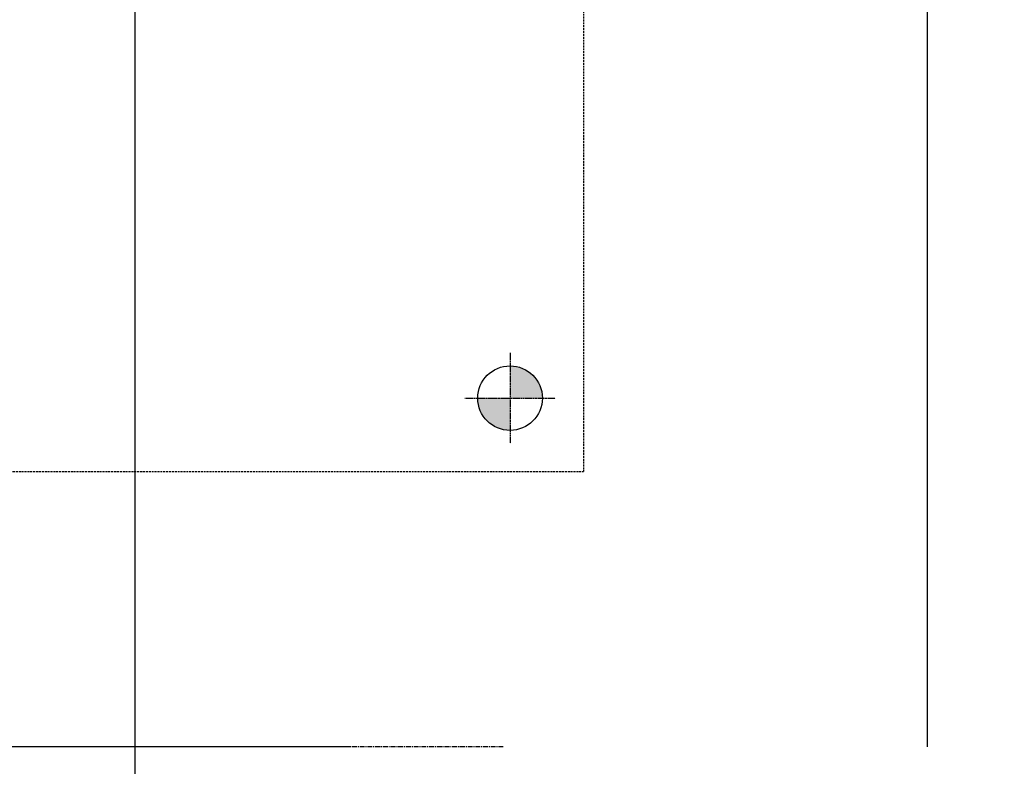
# Model space of a CAD drawing. Header units: inches. Extents: x -4968858 to -265257, y -220693 to 1871410.
# Tile 232 of 256: x -1884709 to -1884453, y 1194171 to 1194365. Entities that reach past the tile are written whole.
import ezdxf

# ---------------------------------------------------------------- set-up
doc = ezdxf.new("R2010")
doc.units = ezdxf.units.IN
doc.header["$MEASUREMENT"] = 0
for name, pattern in [('CENTER', [2, 1.25, -0.25, 0.25, -0.25]), ('CENTER2', [1.125, 0.75, -0.125, 0.125, -0.125]), ('CONTINOUS', [0]), ('DASHED', [0.75, 0.5, -0.25]), ('HIDDEN', [0.375, 0.25, -0.125])]:
    doc.linetypes.add(name, pattern=pattern)
doc.layers.add('GRID', color=8, linetype='Continuous')
doc.layers.add('IPB', color=6, linetype='Continuous')

# ---------------------------------------------------------------- blocks, each defined once
blk = doc.blocks.new('UTCOMBINE')
h = blk.add_hatch(color=256)
h.paths.add_polyline_path([(-717492.01, 46693.42), (-717483.63, 46693.42), (-717483.63, 46685.03, -0.414214)])
h.paths.add_polyline_path([(-717475.25, 46693.42), (-717483.63, 46693.42), (-717483.63, 46701.8, -0.414214)])
h = blk.add_hatch(color=256)
h.paths.add_polyline_path([(-717492.01, 46693.42), (-717483.63, 46693.42), (-717483.63, 46685.03, -0.414214)])
h.paths.add_polyline_path([(-717475.25, 46693.42), (-717483.63, 46693.42), (-717483.63, 46701.8, -0.414214)])
h = blk.add_hatch(color=256)
h.paths.add_polyline_path([(-717492.01, 46693.42), (-717483.63, 46693.42), (-717483.63, 46685.03, -0.414214)])
h.paths.add_polyline_path([(-717475.25, 46693.42), (-717483.63, 46693.42), (-717483.63, 46701.8, -0.414214)])
h = blk.add_hatch(color=256)
h.paths.add_polyline_path([(-717492.01, 46693.42), (-717483.63, 46693.42), (-717483.63, 46685.03, -0.414214)])
h.paths.add_polyline_path([(-717475.25, 46693.42), (-717483.63, 46693.42), (-717483.63, 46701.8, -0.414214)])
h = blk.add_hatch(color=256)
h.paths.add_polyline_path([(-717492.01, 46693.42), (-717483.63, 46693.42), (-717483.63, 46685.03, -0.414214)])
h.paths.add_polyline_path([(-717475.25, 46693.42), (-717483.63, 46693.42), (-717483.63, 46701.8, -0.414214)])
h = blk.add_hatch(color=256)
h.paths.add_polyline_path([(-717492.01, 46693.42), (-717483.63, 46693.42), (-717483.63, 46685.03, -0.414214)])
h.paths.add_polyline_path([(-717475.25, 46693.42), (-717483.63, 46693.42), (-717483.63, 46701.8, -0.414214)])
h = blk.add_hatch(color=256)
h.paths.add_polyline_path([(-717492.01, 46693.42), (-717483.63, 46693.42), (-717483.63, 46685.03, -0.414214)])
h.paths.add_polyline_path([(-717475.25, 46693.42), (-717483.63, 46693.42), (-717483.63, 46701.8, -0.414214)])
h = blk.add_hatch(color=256)
h.paths.add_polyline_path([(-717492.01, 46693.42), (-717483.63, 46693.42), (-717483.63, 46685.03, -0.414214)])
h.paths.add_polyline_path([(-717475.25, 46693.42), (-717483.63, 46693.42), (-717483.63, 46701.8, -0.414214)])
h = blk.add_hatch(color=256)
h.paths.add_polyline_path([(-717492.01, 46693.42), (-717483.63, 46693.42), (-717483.63, 46685.03, -0.414214)])
h.paths.add_polyline_path([(-717475.25, 46693.42), (-717483.63, 46693.42), (-717483.63, 46701.8, -0.414214)])
h = blk.add_hatch(color=256)
h.paths.add_polyline_path([(-717492.01, 46693.42), (-717483.63, 46693.42), (-717483.63, 46685.03, -0.414214)])
h.paths.add_polyline_path([(-717475.25, 46693.42), (-717483.63, 46693.42), (-717483.63, 46701.8, -0.414214)])
h = blk.add_hatch(color=256)
h.paths.add_polyline_path([(-717492.01, 46693.42), (-717483.63, 46693.42), (-717483.63, 46685.03, -0.414214)])
h.paths.add_polyline_path([(-717475.25, 46693.42), (-717483.63, 46693.42), (-717483.63, 46701.8, -0.414214)])
h = blk.add_hatch(color=256)
h.paths.add_polyline_path([(-717492.01, 46693.42), (-717483.63, 46693.42), (-717483.63, 46685.03, -0.414214)])
h.paths.add_polyline_path([(-717475.25, 46693.42), (-717483.63, 46693.42), (-717483.63, 46701.8, -0.414214)])
h = blk.add_hatch(color=256)
h.paths.add_polyline_path([(-717492.01, 46693.42), (-717483.63, 46693.42), (-717483.63, 46685.03, -0.414214)])
h.paths.add_polyline_path([(-717475.25, 46693.42), (-717483.63, 46693.42), (-717483.63, 46701.8, -0.414214)])
h = blk.add_hatch(color=256)
h.paths.add_polyline_path([(-717492.01, 46693.42), (-717483.63, 46693.42), (-717483.63, 46685.03, -0.414214)])
h.paths.add_polyline_path([(-717475.25, 46693.42), (-717483.63, 46693.42), (-717483.63, 46701.8, -0.414214)])
h = blk.add_hatch(color=256)
h.paths.add_polyline_path([(-717492.01, 46693.42), (-717483.63, 46693.42), (-717483.63, 46685.03, -0.414214)])
h.paths.add_polyline_path([(-717475.25, 46693.42), (-717483.63, 46693.42), (-717483.63, 46701.8, -0.414214)])
h = blk.add_hatch(color=256)
h.paths.add_polyline_path([(-717492.01, 46693.42), (-717483.63, 46693.42), (-717483.63, 46685.03, -0.414214)])
h.paths.add_polyline_path([(-717475.25, 46693.42), (-717483.63, 46693.42), (-717483.63, 46701.8, -0.414214)])
h = blk.add_hatch(color=256)
h.paths.add_polyline_path([(-717492.01, 46693.42), (-717483.63, 46693.42), (-717483.63, 46685.03, -0.414214)])
h.paths.add_polyline_path([(-717475.25, 46693.42), (-717483.63, 46693.42), (-717483.63, 46701.8, -0.414214)])
h = blk.add_hatch(color=256)
h.paths.add_polyline_path([(-717492.01, 46693.42), (-717483.63, 46693.42), (-717483.63, 46685.03, -0.414214)])
h.paths.add_polyline_path([(-717475.25, 46693.42), (-717483.63, 46693.42), (-717483.63, 46701.8, -0.414214)])
h = blk.add_hatch(color=256)
h.paths.add_polyline_path([(-717492.01, 46693.42), (-717483.63, 46693.42), (-717483.63, 46685.03, -0.414214)])
h.paths.add_polyline_path([(-717475.25, 46693.42), (-717483.63, 46693.42), (-717483.63, 46701.8, -0.414214)])
h = blk.add_hatch(color=256)
h.paths.add_polyline_path([(-717492.01, 46693.42), (-717483.63, 46693.42), (-717483.63, 46685.03, -0.414214)])
h.paths.add_polyline_path([(-717475.25, 46693.42), (-717483.63, 46693.42), (-717483.63, 46701.8, -0.414214)])
h = blk.add_hatch(color=256)
h.paths.add_polyline_path([(-717492.01, 46693.42), (-717483.63, 46693.42), (-717483.63, 46685.03, -0.414214)])
h.paths.add_polyline_path([(-717475.25, 46693.42), (-717483.63, 46693.42), (-717483.63, 46701.8, -0.414214)])
h = blk.add_hatch(color=256)
h.paths.add_polyline_path([(-717492.01, 46693.42), (-717483.63, 46693.42), (-717483.63, 46685.03, -0.414214)])
h.paths.add_polyline_path([(-717475.25, 46693.42), (-717483.63, 46693.42), (-717483.63, 46701.8, -0.414214)])
h = blk.add_hatch(color=256)
h.paths.add_polyline_path([(-717492.01, 46693.42), (-717483.63, 46693.42), (-717483.63, 46685.03, -0.414214)])
h.paths.add_polyline_path([(-717475.25, 46693.42), (-717483.63, 46693.42), (-717483.63, 46701.8, -0.414214)])
h = blk.add_hatch(color=256)
h.paths.add_polyline_path([(-717492.01, 46693.42), (-717483.63, 46693.42), (-717483.63, 46685.03, -0.414214)])
h.paths.add_polyline_path([(-717475.25, 46693.42), (-717483.63, 46693.42), (-717483.63, 46701.8, -0.414214)])
h = blk.add_hatch(color=256)
h.paths.add_polyline_path([(-717492.01, 46693.42), (-717483.63, 46693.42), (-717483.63, 46685.03, -0.414214)])
h.paths.add_polyline_path([(-717475.25, 46693.42), (-717483.63, 46693.42), (-717483.63, 46701.8, -0.414214)])
h = blk.add_hatch(color=256)
h.paths.add_polyline_path([(-717492.01, 46693.42), (-717483.63, 46693.42), (-717483.63, 46685.03, -0.414214)])
h.paths.add_polyline_path([(-717475.25, 46693.42), (-717483.63, 46693.42), (-717483.63, 46701.8, -0.414214)])
h = blk.add_hatch(color=256)
h.paths.add_polyline_path([(-717492.01, 46693.42), (-717483.63, 46693.42), (-717483.63, 46685.03, -0.414214)])
h.paths.add_polyline_path([(-717475.25, 46693.42), (-717483.63, 46693.42), (-717483.63, 46701.8, -0.414214)])
h = blk.add_hatch(color=256)
h.paths.add_polyline_path([(-717492.01, 46693.42), (-717483.63, 46693.42), (-717483.63, 46685.03, -0.414214)])
h.paths.add_polyline_path([(-717475.25, 46693.42), (-717483.63, 46693.42), (-717483.63, 46701.8, -0.414214)])
h = blk.add_hatch(color=256)
h.paths.add_polyline_path([(-717492.01, 46693.42), (-717483.63, 46693.42), (-717483.63, 46685.03, -0.414214)])
h.paths.add_polyline_path([(-717475.25, 46693.42), (-717483.63, 46693.42), (-717483.63, 46701.8, -0.414214)])
h = blk.add_hatch(color=256)
h.paths.add_polyline_path([(-717492.01, 46693.42), (-717483.63, 46693.42), (-717483.63, 46685.03, -0.414214)])
h.paths.add_polyline_path([(-717475.25, 46693.42), (-717483.63, 46693.42), (-717483.63, 46701.8, -0.414214)])
h = blk.add_hatch(color=256)
h.paths.add_polyline_path([(-717492.01, 46693.42), (-717483.63, 46693.42), (-717483.63, 46685.03, -0.414214)])
h.paths.add_polyline_path([(-717475.25, 46693.42), (-717483.63, 46693.42), (-717483.63, 46701.8, -0.414214)])
h = blk.add_hatch(color=256)
h.paths.add_polyline_path([(-717492.01, 46693.42), (-717483.63, 46693.42), (-717483.63, 46685.03, -0.414214)])
h.paths.add_polyline_path([(-717475.25, 46693.42), (-717483.63, 46693.42), (-717483.63, 46701.8, -0.414214)])
h = blk.add_hatch(color=256)
h.paths.add_polyline_path([(-717492.01, 46693.42), (-717483.63, 46693.42), (-717483.63, 46685.03, -0.414214)])
h.paths.add_polyline_path([(-717475.25, 46693.42), (-717483.63, 46693.42), (-717483.63, 46701.8, -0.414214)])
h = blk.add_hatch(color=256)
h.paths.add_polyline_path([(-717492.01, 46693.42), (-717483.63, 46693.42), (-717483.63, 46685.03, -0.414214)])
h.paths.add_polyline_path([(-717475.25, 46693.42), (-717483.63, 46693.42), (-717483.63, 46701.8, -0.414214)])
h = blk.add_hatch(color=256)
h.paths.add_polyline_path([(-717492.01, 46693.42), (-717483.63, 46693.42), (-717483.63, 46685.03, -0.414214)])
h.paths.add_polyline_path([(-717475.25, 46693.42), (-717483.63, 46693.42), (-717483.63, 46701.8, -0.414214)])
h = blk.add_hatch(color=256)
h.paths.add_polyline_path([(-717492.01, 46693.42), (-717483.63, 46693.42), (-717483.63, 46685.03, -0.414214)])
h.paths.add_polyline_path([(-717475.25, 46693.42), (-717483.63, 46693.42), (-717483.63, 46701.8, -0.414214)])
h = blk.add_hatch(color=256)
h.paths.add_polyline_path([(-717492.01, 46693.42), (-717483.63, 46693.42), (-717483.63, 46685.03, -0.414214)])
h.paths.add_polyline_path([(-717475.25, 46693.42), (-717483.63, 46693.42), (-717483.63, 46701.8, -0.414214)])
h = blk.add_hatch(color=256)
h.paths.add_polyline_path([(-717492.01, 46693.42), (-717483.63, 46693.42), (-717483.63, 46685.03, -0.414214)])
h.paths.add_polyline_path([(-717475.25, 46693.42), (-717483.63, 46693.42), (-717483.63, 46701.8, -0.414214)])
h = blk.add_hatch(color=256)
h.paths.add_polyline_path([(-717492.01, 46693.42), (-717483.63, 46693.42), (-717483.63, 46685.03, -0.414214)])
h.paths.add_polyline_path([(-717475.25, 46693.42), (-717483.63, 46693.42), (-717483.63, 46701.8, -0.414214)])
h = blk.add_hatch(color=256)
h.paths.add_polyline_path([(-717492.01, 46693.42), (-717483.63, 46693.42), (-717483.63, 46685.03, -0.414214)])
h.paths.add_polyline_path([(-717475.25, 46693.42), (-717483.63, 46693.42), (-717483.63, 46701.8, -0.414214)])
h = blk.add_hatch(color=256)
h.paths.add_polyline_path([(-717492.01, 46693.42), (-717483.63, 46693.42), (-717483.63, 46685.03, -0.414214)])
h.paths.add_polyline_path([(-717475.25, 46693.42), (-717483.63, 46693.42), (-717483.63, 46701.8, -0.414214)])
h = blk.add_hatch(color=256)
h.paths.add_polyline_path([(-717492.01, 46693.42), (-717483.63, 46693.42), (-717483.63, 46685.03, -0.414214)])
h.paths.add_polyline_path([(-717475.25, 46693.42), (-717483.63, 46693.42), (-717483.63, 46701.8, -0.414214)])
h = blk.add_hatch(color=256)
h.paths.add_polyline_path([(-717492.01, 46693.42), (-717483.63, 46693.42), (-717483.63, 46685.03, -0.414214)])
h.paths.add_polyline_path([(-717475.25, 46693.42), (-717483.63, 46693.42), (-717483.63, 46701.8, -0.414214)])
h = blk.add_hatch(color=256)
h.paths.add_polyline_path([(-717492.01, 46693.42), (-717483.63, 46693.42), (-717483.63, 46685.03, -0.414214)])
h.paths.add_polyline_path([(-717475.25, 46693.42), (-717483.63, 46693.42), (-717483.63, 46701.8, -0.414214)])
h = blk.add_hatch(color=256)
h.paths.add_polyline_path([(-717492.01, 46693.42), (-717483.63, 46693.42), (-717483.63, 46685.03, -0.414214)])
h.paths.add_polyline_path([(-717475.25, 46693.42), (-717483.63, 46693.42), (-717483.63, 46701.8, -0.414214)])
h = blk.add_hatch(color=256)
h.paths.add_polyline_path([(-717492.01, 46693.42), (-717483.63, 46693.42), (-717483.63, 46685.03, -0.414214)])
h.paths.add_polyline_path([(-717475.25, 46693.42), (-717483.63, 46693.42), (-717483.63, 46701.8, -0.414214)])
h = blk.add_hatch(color=256)
h.paths.add_polyline_path([(-717492.01, 46693.42), (-717483.63, 46693.42), (-717483.63, 46685.03, -0.414214)])
h.paths.add_polyline_path([(-717475.25, 46693.42), (-717483.63, 46693.42), (-717483.63, 46701.8, -0.414214)])
h = blk.add_hatch(color=256)
h.paths.add_polyline_path([(-717492.01, 46693.42), (-717483.63, 46693.42), (-717483.63, 46685.03, -0.414214)])
h.paths.add_polyline_path([(-717475.25, 46693.42), (-717483.63, 46693.42), (-717483.63, 46701.8, -0.414214)])
h = blk.add_hatch(color=256)
h.paths.add_polyline_path([(-717492.01, 46693.42), (-717483.63, 46693.42), (-717483.63, 46685.03, -0.414214)])
h.paths.add_polyline_path([(-717475.25, 46693.42), (-717483.63, 46693.42), (-717483.63, 46701.8, -0.414214)])
h = blk.add_hatch(color=256)
h.paths.add_polyline_path([(-717492.01, 46693.42), (-717483.63, 46693.42), (-717483.63, 46685.03, -0.414214)])
h.paths.add_polyline_path([(-717475.25, 46693.42), (-717483.63, 46693.42), (-717483.63, 46701.8, -0.414214)])
h = blk.add_hatch(color=256)
h.paths.add_polyline_path([(-717492.01, 46693.42), (-717483.63, 46693.42), (-717483.63, 46685.03, -0.414214)])
h.paths.add_polyline_path([(-717475.25, 46693.42), (-717483.63, 46693.42), (-717483.63, 46701.8, -0.414214)])
h = blk.add_hatch(color=256)
h.paths.add_polyline_path([(-717492.01, 46693.42), (-717483.63, 46693.42), (-717483.63, 46685.03, -0.414214)])
h.paths.add_polyline_path([(-717475.25, 46693.42), (-717483.63, 46693.42), (-717483.63, 46701.8, -0.414214)])
h = blk.add_hatch(color=256)
h.paths.add_polyline_path([(-717492.01, 46693.42), (-717483.63, 46693.42), (-717483.63, 46685.03, -0.414214)])
h.paths.add_polyline_path([(-717475.25, 46693.42), (-717483.63, 46693.42), (-717483.63, 46701.8, -0.414214)])
h = blk.add_hatch(color=256)
h.paths.add_polyline_path([(-717492.01, 46693.42), (-717483.63, 46693.42), (-717483.63, 46685.03, -0.414214)])
h.paths.add_polyline_path([(-717475.25, 46693.42), (-717483.63, 46693.42), (-717483.63, 46701.8, -0.414214)])
h = blk.add_hatch(color=256)
h.paths.add_polyline_path([(-717492.01, 46693.42), (-717483.63, 46693.42), (-717483.63, 46685.03, -0.414214)])
h.paths.add_polyline_path([(-717475.25, 46693.42), (-717483.63, 46693.42), (-717483.63, 46701.8, -0.414214)])
h = blk.add_hatch(color=256)
h.paths.add_polyline_path([(-717492.01, 46693.42), (-717483.63, 46693.42), (-717483.63, 46685.03, -0.414214)])
h.paths.add_polyline_path([(-717475.25, 46693.42), (-717483.63, 46693.42), (-717483.63, 46701.8, -0.414214)])
h = blk.add_hatch(color=256)
h.paths.add_polyline_path([(-717492.01, 46693.42), (-717483.63, 46693.42), (-717483.63, 46685.03, -0.414214)])
h.paths.add_polyline_path([(-717475.25, 46693.42), (-717483.63, 46693.42), (-717483.63, 46701.8, -0.414214)])
h = blk.add_hatch(color=256)
h.paths.add_polyline_path([(-717492.01, 46693.42), (-717483.63, 46693.42), (-717483.63, 46685.03, -0.414214)])
h.paths.add_polyline_path([(-717475.25, 46693.42), (-717483.63, 46693.42), (-717483.63, 46701.8, -0.414214)])
h = blk.add_hatch(color=256)
h.paths.add_polyline_path([(-717492.01, 46693.42), (-717483.63, 46693.42), (-717483.63, 46685.03, -0.414214)])
h.paths.add_polyline_path([(-717475.25, 46693.42), (-717483.63, 46693.42), (-717483.63, 46701.8, -0.414214)])
h = blk.add_hatch(color=256)
h.paths.add_polyline_path([(-717492.01, 46693.42), (-717483.63, 46693.42), (-717483.63, 46685.03, -0.414214)])
h.paths.add_polyline_path([(-717475.25, 46693.42), (-717483.63, 46693.42), (-717483.63, 46701.8, -0.414214)])
h = blk.add_hatch(color=256)
h.paths.add_polyline_path([(-717492.01, 46693.42), (-717483.63, 46693.42), (-717483.63, 46685.03, -0.414214)])
h.paths.add_polyline_path([(-717475.25, 46693.42), (-717483.63, 46693.42), (-717483.63, 46701.8, -0.414214)])
h = blk.add_hatch(color=256)
h.paths.add_polyline_path([(-717492.01, 46693.42), (-717483.63, 46693.42), (-717483.63, 46685.03, -0.414214)])
h.paths.add_polyline_path([(-717475.25, 46693.42), (-717483.63, 46693.42), (-717483.63, 46701.8, -0.414214)])
h = blk.add_hatch(color=256)
h.paths.add_polyline_path([(-717492.01, 46693.42), (-717483.63, 46693.42), (-717483.63, 46685.03, -0.414214)])
h.paths.add_polyline_path([(-717475.25, 46693.42), (-717483.63, 46693.42), (-717483.63, 46701.8, -0.414214)])
h = blk.add_hatch(color=256)
h.paths.add_polyline_path([(-717492.01, 46693.42), (-717483.63, 46693.42), (-717483.63, 46685.03, -0.414214)])
h.paths.add_polyline_path([(-717475.25, 46693.42), (-717483.63, 46693.42), (-717483.63, 46701.8, -0.414214)])
at = {"color": 6}
for p, q in [((-717386.27, 45726.59, 0), (-717386.27, 46828.94, 0)), ((-717591.89, 45383.96, 0), (-717591.89, 46783.94, 0)), ((-717591.89, 45383.96, 0), (-717591.89, 46783.94, 0))]:
    blk.add_line(p, q, dxfattribs=at)
at = {"color": 6, "linetype": 'CENTER'}
for p, q in [((-717481.88, 46783.94, 0), (-717276.26, 46783.94, 0)), ((-717442.12, 46783.94, 0), (-717236.5, 46783.94, 0))]:
    blk.add_line(p, q, dxfattribs=at)
at = {"color": 2, "linetype": 'DASHED'}
for p in [(-717197.86, 46712.47, 0), (-717502.68, 46407.65, 0), (-717197.86, 46712.47, 0), (-717502.68, 46407.65, 0), (-717197.86, 46712.47, 0), (-717197.86, 46712.47, 0), (-717502.68, 46407.65, 0), (-717502.68, 46407.65, 0), (-717197.86, 46712.47, 0), (-717197.86, 46712.47, 0), (-717197.86, 46712.47, 0), (-717197.86, 46712.47, 0), (-717502.68, 46407.65, 0), (-717502.68, 46407.65, 0), (-717502.68, 46407.65, 0), (-717502.68, 46407.65, 0), (-717197.86, 46712.47, 0), (-717197.86, 46712.47, 0), (-717197.86, 46712.47, 0), (-717197.86, 46712.47, 0), (-717197.86, 46712.47, 0), (-717197.86, 46712.47, 0), (-717197.86, 46712.47, 0), (-717197.86, 46712.47, 0), (-717502.68, 46407.65, 0), (-717502.68, 46407.65, 0), (-717502.68, 46407.65, 0), (-717502.68, 46407.65, 0), (-717502.68, 46407.65, 0), (-717502.68, 46407.65, 0), (-717502.68, 46407.65, 0), (-717502.68, 46407.65, 0), (-717197.86, 46712.47, 0), (-717197.86, 46712.47, 0), (-717197.86, 46712.47, 0), (-717197.86, 46712.47, 0), (-717197.86, 46712.47, 0), (-717197.86, 46712.47, 0), (-717197.86, 46712.47, 0), (-717197.86, 46712.47, 0), (-717197.86, 46712.47, 0), (-717197.86, 46712.47, 0), (-717197.86, 46712.47, 0), (-717197.86, 46712.47, 0), (-717197.86, 46712.47, 0), (-717197.86, 46712.47, 0), (-717197.86, 46712.47, 0), (-717197.86, 46712.47, 0), (-717502.68, 46407.65, 0), (-717502.68, 46407.65, 0), (-717502.68, 46407.65, 0), (-717502.68, 46407.65, 0), (-717502.68, 46407.65, 0), (-717502.68, 46407.65, 0), (-717502.68, 46407.65, 0), (-717502.68, 46407.65, 0), (-717502.68, 46407.65, 0), (-717502.68, 46407.65, 0), (-717502.68, 46407.65, 0), (-717502.68, 46407.65, 0), (-717502.68, 46407.65, 0), (-717502.68, 46407.65, 0), (-717502.68, 46407.65, 0), (-717502.68, 46407.65, 0), (-717197.86, 46712.47, 0), (-717502.68, 46407.65, 0), (-717197.86, 46712.47, 0), (-717502.68, 46407.65, 0), (-717197.86, 46712.47, 0), (-717197.86, 46712.47, 0), (-717502.68, 46407.65, 0), (-717502.68, 46407.65, 0), (-717197.86, 46712.47, 0), (-717197.86, 46712.47, 0), (-717197.86, 46712.47, 0), (-717197.86, 46712.47, 0), (-717502.68, 46407.65, 0), (-717502.68, 46407.65, 0), (-717502.68, 46407.65, 0), (-717502.68, 46407.65, 0), (-717197.86, 46712.47, 0), (-717197.86, 46712.47, 0), (-717197.86, 46712.47, 0), (-717197.86, 46712.47, 0), (-717197.86, 46712.47, 0), (-717197.86, 46712.47, 0), (-717197.86, 46712.47, 0), (-717197.86, 46712.47, 0), (-717502.68, 46407.65, 0), (-717502.68, 46407.65, 0), (-717502.68, 46407.65, 0), (-717502.68, 46407.65, 0), (-717502.68, 46407.65, 0), (-717502.68, 46407.65, 0), (-717502.68, 46407.65, 0), (-717502.68, 46407.65, 0), (-717197.86, 46712.47, 0), (-717197.86, 46712.47, 0), (-717197.86, 46712.47, 0), (-717197.86, 46712.47, 0), (-717197.86, 46712.47, 0), (-717197.86, 46712.47, 0), (-717197.86, 46712.47, 0), (-717197.86, 46712.47, 0), (-717197.86, 46712.47, 0), (-717197.86, 46712.47, 0), (-717197.86, 46712.47, 0), (-717197.86, 46712.47, 0), (-717197.86, 46712.47, 0), (-717197.86, 46712.47, 0), (-717197.86, 46712.47, 0), (-717197.86, 46712.47, 0), (-717502.68, 46407.65, 0), (-717502.68, 46407.65, 0), (-717502.68, 46407.65, 0), (-717502.68, 46407.65, 0), (-717502.68, 46407.65, 0), (-717502.68, 46407.65, 0), (-717502.68, 46407.65, 0), (-717502.68, 46407.65, 0), (-717502.68, 46407.65, 0), (-717502.68, 46407.65, 0), (-717502.68, 46407.65, 0), (-717502.68, 46407.65, 0), (-717502.68, 46407.65, 0), (-717502.68, 46407.65, 0), (-717502.68, 46407.65, 0), (-717502.68, 46407.65, 0)]:
    blk.add_line(p, (-717502.68, 46712.47, 0), dxfattribs=at)
at = {"color": 2, "linetype": 'CENTER2', "ltscale": 0.1}
for p, q in [((-717483.63, 46681.7, 0), (-717483.63, 46705.13, 0)), ((-717483.63, 46681.7, 0), (-717483.63, 46705.13, 0)), ((-717483.63, 46681.7, 0), (-717483.63, 46705.13, 0)), ((-717483.63, 46681.7, 0), (-717483.63, 46705.13, 0)), ((-717483.63, 46681.7, 0), (-717483.63, 46705.13, 0)), ((-717483.63, 46681.7, 0), (-717483.63, 46705.13, 0)), ((-717483.63, 46681.7, 0), (-717483.63, 46705.13, 0)), ((-717483.63, 46681.7, 0), (-717483.63, 46705.13, 0)), ((-717483.63, 46681.7, 0), (-717483.63, 46705.13, 0)), ((-717483.63, 46681.7, 0), (-717483.63, 46705.13, 0)), ((-717483.63, 46681.7, 0), (-717483.63, 46705.13, 0)), ((-717483.63, 46681.7, 0), (-717483.63, 46705.13, 0)), ((-717483.63, 46681.7, 0), (-717483.63, 46705.13, 0)), ((-717483.63, 46681.7, 0), (-717483.63, 46705.13, 0)), ((-717483.63, 46681.7, 0), (-717483.63, 46705.13, 0)), ((-717483.63, 46681.7, 0), (-717483.63, 46705.13, 0)), ((-717483.63, 46681.7, 0), (-717483.63, 46705.13, 0)), ((-717483.63, 46681.7, 0), (-717483.63, 46705.13, 0)), ((-717483.63, 46681.7, 0), (-717483.63, 46705.13, 0)), ((-717483.63, 46681.7, 0), (-717483.63, 46705.13, 0)), ((-717483.63, 46681.7, 0), (-717483.63, 46705.13, 0)), ((-717483.63, 46681.7, 0), (-717483.63, 46705.13, 0)), ((-717483.63, 46681.7, 0), (-717483.63, 46705.13, 0)), ((-717483.63, 46681.7, 0), (-717483.63, 46705.13, 0)), ((-717483.63, 46681.7, 0), (-717483.63, 46705.13, 0)), ((-717483.63, 46681.7, 0), (-717483.63, 46705.13, 0)), ((-717483.63, 46681.7, 0), (-717483.63, 46705.13, 0)), ((-717483.63, 46681.7, 0), (-717483.63, 46705.13, 0)), ((-717483.63, 46681.7, 0), (-717483.63, 46705.13, 0)), ((-717483.63, 46681.7, 0), (-717483.63, 46705.13, 0)), ((-717483.63, 46681.7, 0), (-717483.63, 46705.13, 0)), ((-717483.63, 46681.7, 0), (-717483.63, 46705.13, 0)), ((-717483.63, 46681.7, 0), (-717483.63, 46705.13, 0)), ((-717483.63, 46681.7, 0), (-717483.63, 46705.13, 0)), ((-717483.63, 46681.7, 0), (-717483.63, 46705.13, 0)), ((-717483.63, 46681.7, 0), (-717483.63, 46705.13, 0)), ((-717483.63, 46681.7, 0), (-717483.63, 46705.13, 0)), ((-717483.63, 46681.7, 0), (-717483.63, 46705.13, 0)), ((-717483.63, 46681.7, 0), (-717483.63, 46705.13, 0)), ((-717483.63, 46681.7, 0), (-717483.63, 46705.13, 0)), ((-717483.63, 46681.7, 0), (-717483.63, 46705.13, 0)), ((-717483.63, 46681.7, 0), (-717483.63, 46705.13, 0)), ((-717483.63, 46681.7, 0), (-717483.63, 46705.13, 0)), ((-717483.63, 46681.7, 0), (-717483.63, 46705.13, 0)), ((-717483.63, 46681.7, 0), (-717483.63, 46705.13, 0)), ((-717483.63, 46681.7, 0), (-717483.63, 46705.13, 0)), ((-717483.63, 46681.7, 0), (-717483.63, 46705.13, 0)), ((-717483.63, 46681.7, 0), (-717483.63, 46705.13, 0)), ((-717483.63, 46681.7, 0), (-717483.63, 46705.13, 0)), ((-717483.63, 46681.7, 0), (-717483.63, 46705.13, 0)), ((-717483.63, 46681.7, 0), (-717483.63, 46705.13, 0)), ((-717483.63, 46681.7, 0), (-717483.63, 46705.13, 0)), ((-717483.63, 46681.7, 0), (-717483.63, 46705.13, 0)), ((-717483.63, 46681.7, 0), (-717483.63, 46705.13, 0)), ((-717483.63, 46681.7, 0), (-717483.63, 46705.13, 0)), ((-717483.63, 46681.7, 0), (-717483.63, 46705.13, 0)), ((-717483.63, 46681.7, 0), (-717483.63, 46705.13, 0)), ((-717483.63, 46681.7, 0), (-717483.63, 46705.13, 0)), ((-717483.63, 46681.7, 0), (-717483.63, 46705.13, 0)), ((-717483.63, 46681.7, 0), (-717483.63, 46705.13, 0)), ((-717483.63, 46681.7, 0), (-717483.63, 46705.13, 0)), ((-717483.63, 46681.7, 0), (-717483.63, 46705.13, 0)), ((-717483.63, 46681.7, 0), (-717483.63, 46705.13, 0)), ((-717483.63, 46681.7, 0), (-717483.63, 46705.13, 0)), ((-717471.91, 46693.42, 0), (-717495.34, 46693.42, 0)), ((-717471.91, 46693.42, 0), (-717495.34, 46693.42, 0)), ((-717471.91, 46693.42, 0), (-717495.34, 46693.42, 0)), ((-717471.91, 46693.42, 0), (-717495.34, 46693.42, 0)), ((-717471.91, 46693.42, 0), (-717495.34, 46693.42, 0)), ((-717471.91, 46693.42, 0), (-717495.34, 46693.42, 0)), ((-717471.91, 46693.42, 0), (-717495.34, 46693.42, 0)), ((-717471.91, 46693.42, 0), (-717495.34, 46693.42, 0)), ((-717471.91, 46693.42, 0), (-717495.34, 46693.42, 0)), ((-717471.91, 46693.42, 0), (-717495.34, 46693.42, 0)), ((-717471.91, 46693.42, 0), (-717495.34, 46693.42, 0)), ((-717471.91, 46693.42, 0), (-717495.34, 46693.42, 0)), ((-717471.91, 46693.42, 0), (-717495.34, 46693.42, 0)), ((-717471.91, 46693.42, 0), (-717495.34, 46693.42, 0)), ((-717471.91, 46693.42, 0), (-717495.34, 46693.42, 0)), ((-717471.91, 46693.42, 0), (-717495.34, 46693.42, 0)), ((-717471.91, 46693.42, 0), (-717495.34, 46693.42, 0)), ((-717471.91, 46693.42, 0), (-717495.34, 46693.42, 0)), ((-717471.91, 46693.42, 0), (-717495.34, 46693.42, 0)), ((-717471.91, 46693.42, 0), (-717495.34, 46693.42, 0)), ((-717471.91, 46693.42, 0), (-717495.34, 46693.42, 0)), ((-717471.91, 46693.42, 0), (-717495.34, 46693.42, 0)), ((-717471.91, 46693.42, 0), (-717495.34, 46693.42, 0)), ((-717471.91, 46693.42, 0), (-717495.34, 46693.42, 0)), ((-717471.91, 46693.42, 0), (-717495.34, 46693.42, 0)), ((-717471.91, 46693.42, 0), (-717495.34, 46693.42, 0)), ((-717471.91, 46693.42, 0), (-717495.34, 46693.42, 0)), ((-717471.91, 46693.42, 0), (-717495.34, 46693.42, 0)), ((-717471.91, 46693.42, 0), (-717495.34, 46693.42, 0)), ((-717471.91, 46693.42, 0), (-717495.34, 46693.42, 0)), ((-717471.91, 46693.42, 0), (-717495.34, 46693.42, 0)), ((-717471.91, 46693.42, 0), (-717495.34, 46693.42, 0)), ((-717471.91, 46693.42, 0), (-717495.34, 46693.42, 0)), ((-717471.91, 46693.42, 0), (-717495.34, 46693.42, 0)), ((-717471.91, 46693.42, 0), (-717495.34, 46693.42, 0)), ((-717471.91, 46693.42, 0), (-717495.34, 46693.42, 0)), ((-717471.91, 46693.42, 0), (-717495.34, 46693.42, 0)), ((-717471.91, 46693.42, 0), (-717495.34, 46693.42, 0)), ((-717471.91, 46693.42, 0), (-717495.34, 46693.42, 0)), ((-717471.91, 46693.42, 0), (-717495.34, 46693.42, 0)), ((-717471.91, 46693.42, 0), (-717495.34, 46693.42, 0)), ((-717471.91, 46693.42, 0), (-717495.34, 46693.42, 0)), ((-717471.91, 46693.42, 0), (-717495.34, 46693.42, 0)), ((-717471.91, 46693.42, 0), (-717495.34, 46693.42, 0)), ((-717471.91, 46693.42, 0), (-717495.34, 46693.42, 0)), ((-717471.91, 46693.42, 0), (-717495.34, 46693.42, 0)), ((-717471.91, 46693.42, 0), (-717495.34, 46693.42, 0)), ((-717471.91, 46693.42, 0), (-717495.34, 46693.42, 0)), ((-717471.91, 46693.42, 0), (-717495.34, 46693.42, 0)), ((-717471.91, 46693.42, 0), (-717495.34, 46693.42, 0)), ((-717471.91, 46693.42, 0), (-717495.34, 46693.42, 0)), ((-717471.91, 46693.42, 0), (-717495.34, 46693.42, 0)), ((-717471.91, 46693.42, 0), (-717495.34, 46693.42, 0)), ((-717471.91, 46693.42, 0), (-717495.34, 46693.42, 0)), ((-717471.91, 46693.42, 0), (-717495.34, 46693.42, 0)), ((-717471.91, 46693.42, 0), (-717495.34, 46693.42, 0)), ((-717471.91, 46693.42, 0), (-717495.34, 46693.42, 0)), ((-717471.91, 46693.42, 0), (-717495.34, 46693.42, 0)), ((-717471.91, 46693.42, 0), (-717495.34, 46693.42, 0)), ((-717471.91, 46693.42, 0), (-717495.34, 46693.42, 0)), ((-717471.91, 46693.42, 0), (-717495.34, 46693.42, 0)), ((-717471.91, 46693.42, 0), (-717495.34, 46693.42, 0)), ((-717471.91, 46693.42, 0), (-717495.34, 46693.42, 0)), ((-717471.91, 46693.42, 0), (-717495.34, 46693.42, 0))]:
    blk.add_line(p, q, dxfattribs=at)
blk.add_circle((-717483.63, 46693.42, 0), 8.38)
blk.add_circle((-717483.63, 46693.42, 0), 8.38)
blk.add_circle((-717483.63, 46693.42, 0), 8.38)
blk.add_circle((-717483.63, 46693.42, 0), 8.38)
blk.add_circle((-717483.63, 46693.42, 0), 8.38)
blk.add_circle((-717483.63, 46693.42, 0), 8.38)
blk.add_circle((-717483.63, 46693.42, 0), 8.38)
blk.add_circle((-717483.63, 46693.42, 0), 8.38)
blk.add_circle((-717483.63, 46693.42, 0), 8.38)
blk.add_circle((-717483.63, 46693.42, 0), 8.38)
blk.add_circle((-717483.63, 46693.42, 0), 8.38)
blk.add_circle((-717483.63, 46693.42, 0), 8.38)
blk.add_circle((-717483.63, 46693.42, 0), 8.38)
blk.add_circle((-717483.63, 46693.42, 0), 8.38)
blk.add_circle((-717483.63, 46693.42, 0), 8.38)
blk.add_circle((-717483.63, 46693.42, 0), 8.38)
blk.add_circle((-717483.63, 46693.42, 0), 8.38)
blk.add_circle((-717483.63, 46693.42, 0), 8.38)
blk.add_circle((-717483.63, 46693.42, 0), 8.38)
blk.add_circle((-717483.63, 46693.42, 0), 8.38)
blk.add_circle((-717483.63, 46693.42, 0), 8.38)
blk.add_circle((-717483.63, 46693.42, 0), 8.38)
blk.add_circle((-717483.63, 46693.42, 0), 8.38)
blk.add_circle((-717483.63, 46693.42, 0), 8.38)
blk.add_circle((-717483.63, 46693.42, 0), 8.38)
blk.add_circle((-717483.63, 46693.42, 0), 8.38)
blk.add_circle((-717483.63, 46693.42, 0), 8.38)
blk.add_circle((-717483.63, 46693.42, 0), 8.38)
blk.add_circle((-717483.63, 46693.42, 0), 8.38)
blk.add_circle((-717483.63, 46693.42, 0), 8.38)
blk.add_circle((-717483.63, 46693.42, 0), 8.38)
blk.add_circle((-717483.63, 46693.42, 0), 8.38)
blk.add_circle((-717483.63, 46693.42, 0), 8.38)
blk.add_circle((-717483.63, 46693.42, 0), 8.38)
blk.add_circle((-717483.63, 46693.42, 0), 8.38)
blk.add_circle((-717483.63, 46693.42, 0), 8.38)
blk.add_circle((-717483.63, 46693.42, 0), 8.38)
blk.add_circle((-717483.63, 46693.42, 0), 8.38)
blk.add_circle((-717483.63, 46693.42, 0), 8.38)
blk.add_circle((-717483.63, 46693.42, 0), 8.38)
blk.add_circle((-717483.63, 46693.42, 0), 8.38)
blk.add_circle((-717483.63, 46693.42, 0), 8.38)
blk.add_circle((-717483.63, 46693.42, 0), 8.38)
blk.add_circle((-717483.63, 46693.42, 0), 8.38)
blk.add_circle((-717483.63, 46693.42, 0), 8.38)
blk.add_circle((-717483.63, 46693.42, 0), 8.38)
blk.add_circle((-717483.63, 46693.42, 0), 8.38)
blk.add_circle((-717483.63, 46693.42, 0), 8.38)
blk.add_circle((-717483.63, 46693.42, 0), 8.38)
blk.add_circle((-717483.63, 46693.42, 0), 8.38)
blk.add_circle((-717483.63, 46693.42, 0), 8.38)
blk.add_circle((-717483.63, 46693.42, 0), 8.38)
blk.add_circle((-717483.63, 46693.42, 0), 8.38)
blk.add_circle((-717483.63, 46693.42, 0), 8.38)
blk.add_circle((-717483.63, 46693.42, 0), 8.38)
blk.add_circle((-717483.63, 46693.42, 0), 8.38)
blk.add_circle((-717483.63, 46693.42, 0), 8.38)
blk.add_circle((-717483.63, 46693.42, 0), 8.38)
blk.add_circle((-717483.63, 46693.42, 0), 8.38)
blk.add_circle((-717483.63, 46693.42, 0), 8.38)
blk.add_circle((-717483.63, 46693.42, 0), 8.38)
blk.add_circle((-717483.63, 46693.42, 0), 8.38)
blk.add_circle((-717483.63, 46693.42, 0), 8.38)
blk.add_circle((-717483.63, 46693.42, 0), 8.38)
at = {"layer": 'IPB', "linetype": 'HIDDEN'}
blk.add_circle((-717350.27, 46560.06, 0), 361.31, dxfattribs=at)
blk = doc.blocks.new('TFMR YARD')
at = {"layer": 'GRID', "color": 1, "rotation": 180}
blk.add_blockref('UTCOMBINE', (-795623.35, 296115.83, 0), dxfattribs=at)

msp = doc.modelspace()

# ---------------------------------------------------------------- block references
at = {"color": 1, "linetype": 'CONTINOUS', "lineweight": 15}
msp.add_blockref('TFMR YARD', (-1806442.03, 944843.99), dxfattribs=at)

doc.saveas('drawing.dxf')
